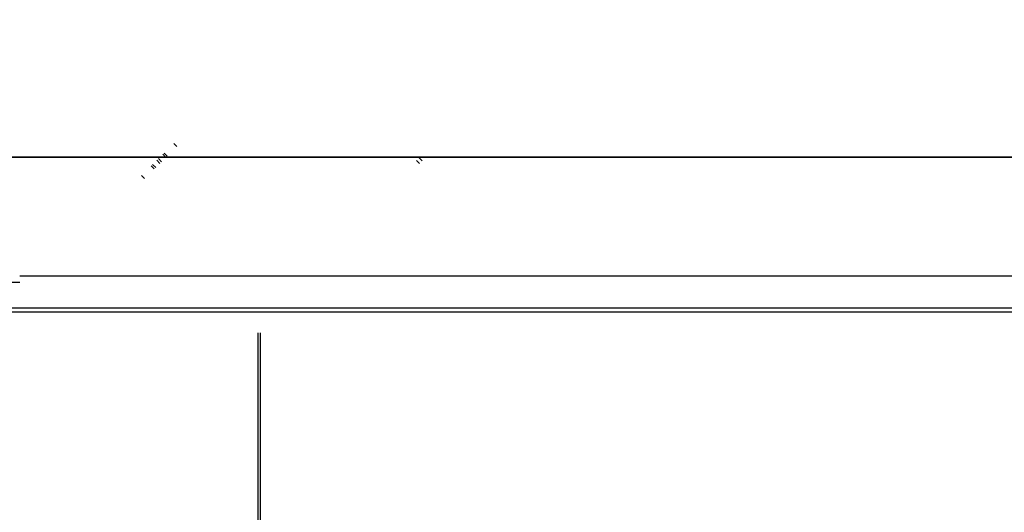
# Model space of a CAD drawing. Header units: millimetres. Extents: x -1690 to 192, y -898 to 54.
# Tile 139 of 256: x -1526 to -1220, y -111 to 43. Entities that reach past the tile are written whole.
import ezdxf

# ---------------------------------------------------------------- set-up
doc = ezdxf.new("R2010")
doc.units = ezdxf.units.MM
doc.header["$MEASUREMENT"] = 0
doc.layers.add('OVIDIO 186x93x72h', color=7, linetype='Continuous')

msp = doc.modelspace()

# ---------------------------------------------------------------- linework, layer by layer
at = {"layer": 'OVIDIO 186x93x72h', "extrusion": (0, 1, 0)}
for points in [[(1663.791935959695, 716.9884583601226), (749.1110923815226, 716.9884583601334)], [(1663.790552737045, 717.3330877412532), (749.1110923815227, 717.333087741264)], [(749.1110923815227, 718.8735819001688), (1663.790552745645, 718.8735819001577)], [(749.1110923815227, 717.3735818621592), (1663.790552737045, 717.373581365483)], [(1663.790552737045, 717.373581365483), (749.1110923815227, 717.3735818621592)], [(1663.790552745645, 718.8735819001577), (749.1110923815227, 718.8735819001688)], [(749.1110923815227, 715.0847275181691), (1663.411021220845, 715.0847275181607)], [(1663.411021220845, 715.0847275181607), (749.1110923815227, 715.0847275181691)], [(749.1110923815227, 695.6701377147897), (1591.13520233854, 695.6701377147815)], [(749.1110923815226, 697.0117785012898), (1591.135202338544, 697.0117785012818)], [(1525.689172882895, 676.2555479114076), (749.1110923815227, 676.2555479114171)], [(749.1110923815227, 676.2555479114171), (1525.689172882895, 676.2555479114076)], [(749.1110923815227, 677.5971886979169), (1525.689172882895, 677.5971886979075)], [(1525.689172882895, 677.5971886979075), (749.1110923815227, 677.5971886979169)], [(1588.938207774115, 679.6096498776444), (1525.689172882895, 679.6096498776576)], [(1525.689172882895, 679.6096498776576), (1588.938207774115, 679.6096498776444)], [(1525.689172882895, 678.9388294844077), (1588.938207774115, 678.9388294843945)], [(1588.938207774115, 678.9388294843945), (1525.689172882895, 678.9388294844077)], [(1525.689172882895, 677.8207954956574), (749.1110923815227, 677.8207954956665)], [(749.1110923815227, 677.8207954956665), (1525.689172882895, 677.8207954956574)], [(749.1110923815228, 676.1470356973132), (1525.689172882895, 676.1470356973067)], [(1525.689172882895, 677.1499751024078), (749.1110923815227, 677.1499751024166)], [(749.1110923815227, 677.1499751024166), (1525.689172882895, 677.1499751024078)], [(688.7334783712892, 658.0307010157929), (1449.678822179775, 658.0307010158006)], [(688.7334783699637, 659.2038348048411), (1449.678641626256, 659.2038348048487)], [(749.1110923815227, 715.9639765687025), (1577.444114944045, 715.9639765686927)], [(1577.444114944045, 715.9639765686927), (749.1110923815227, 715.9639765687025)], [(1577.444114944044, 715.293156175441), (749.1110923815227, 715.2931561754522)], [(749.1110923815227, 715.2931561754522), (1577.444114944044, 715.293156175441)], [(749.1110923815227, 715.8735819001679), (1576.039620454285, 715.8735819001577)], [(1576.039620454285, 715.8735819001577), (749.1110923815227, 715.8735819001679)], [(749.1110923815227, 717.3735819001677), (1576.039620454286, 717.3735819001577)], [(1576.039620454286, 717.3735819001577), (749.1110923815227, 717.3735819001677)], [(1566.680975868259, 715.873581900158), (749.1110923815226, 715.8735819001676)], [(1566.680975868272, 717.3735819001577), (749.1110923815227, 717.3735819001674)], [(749.1110923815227, 715.8735819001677), (1552.270413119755, 715.8735819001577)], [(749.1110923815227, 717.3735819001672), (1552.270413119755, 717.3735819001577)], [(1552.270413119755, 715.8735819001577), (749.1110923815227, 715.8735819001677)], [(1552.270413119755, 716.6235819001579), (749.1110923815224, 716.6235819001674)], [(1552.270413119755, 717.3735819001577), (749.1110923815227, 717.3735819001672)]]:
    msp.add_lwpolyline(points, dxfattribs=at)
at = {"layer": 'OVIDIO 186x93x72h', "extrusion": (7.538766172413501e-07, 0.9999999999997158, 0)}
for points in [[(749.1111233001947, 716.4277468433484), (1663.411052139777, 716.4263683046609)], [(1663.411052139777, 716.4263683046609), (749.1111233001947, 716.4277468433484)]]:
    msp.add_lwpolyline(points, dxfattribs=at)
at = {"layer": 'OVIDIO 186x93x72h', "extrusion": (0.2028516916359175, -0.1089792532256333, 0.9731262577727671)}
for points in [[(-751.1004609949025, 1609.817011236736), (-751.1004609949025, 1449.161166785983)], [(-751.1004609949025, 1449.161166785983), (-751.1004609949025, 1609.817011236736)]]:
    msp.add_lwpolyline(points, dxfattribs=at)
at = {"layer": 'OVIDIO 186x93x72h', "extrusion": (0.2653523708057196, 0.8812743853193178, -0.3910800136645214)}
msp.add_lwpolyline([(1487.276842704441, 451.5151703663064), (1445.409127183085, 397.1359394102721)], dxfattribs=at)
at = {"layer": 'OVIDIO 186x93x72h', "extrusion": (0.8812743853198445, 0.2653523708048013, 0.3910800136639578)}
msp.add_lwpolyline([(431.5871632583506, 1135.250318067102), (473.4548658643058, 1189.629532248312)], dxfattribs=at)
at = {"layer": 'OVIDIO 186x93x72h'}
for points in [[(-1477.818342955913, 4.262747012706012), (-1476.856638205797, 3.301042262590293)], [(-1481.174986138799, 0.8646137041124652), (-1480.21330831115, -0.0970641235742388)], [(-1479.864232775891, 0.2934476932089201), (-1480.825937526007, 1.255152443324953)], [(-1484.806730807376, -2.725640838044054), (-1483.84502605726, -3.687345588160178)], [(-1483.412982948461, -3.296738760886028), (-1484.374660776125, -2.335060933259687)], [(-1483.034229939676, -0.9946300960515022), (-1482.072552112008, -1.956307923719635)], [(-1481.55373914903, -1.4374949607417), (-1482.515416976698, -0.4758171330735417)], [(-1401.431808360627, -2.018524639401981), (-1402.341050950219, -1.109282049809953)], [(-1401.512758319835, -0.2809894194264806), (-1400.603515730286, -1.190232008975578)], [(-1486.852620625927, -6.694940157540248), (-1487.814325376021, -5.733235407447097)], [(-1588.938207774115, -38.88054801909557), (-1525.689172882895, -38.88054801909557)], [(-749.1110923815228, -37.02620072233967), (-1525.689172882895, -37.02620072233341)], [(-1588.010133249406, -46.85109570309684), (-749.1110923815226, -46.85109570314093)], [(-1588.010133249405, -48.19273648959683), (-749.1110923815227, -48.19273648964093)], [(-1451.619973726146, -54.64792391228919), (-1451.619973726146, -388.0715647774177)], [(-1450.894937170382, -54.64771263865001), (-1450.894937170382, -388.0715647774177)]]:
    msp.add_lwpolyline(points, dxfattribs=at)
at = {"layer": 'OVIDIO 186x93x72h', "extrusion": (1, 0, 0)}
for points in [[(-32.30445016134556, 678.0901526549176), (-32.97527055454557, 679.4317934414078)], [(-32.97527055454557, 679.4317934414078), (-32.30445016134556, 678.0901526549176)], [(-32.30445016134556, 678.0901526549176), (-35.97365964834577, 676.2555479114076)], [(-35.97365964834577, 676.2555479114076), (-32.30445016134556, 678.0901526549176)], [(-36.30906984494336, 676.9263683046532), (-32.63986035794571, 678.7609730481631)], [(-32.97527055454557, 679.4317934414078), (-36.64448004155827, 677.5971886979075)], [(-36.64448004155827, 677.5971886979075), (-32.97527055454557, 679.4317934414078)], [(-34.13905490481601, 677.1728502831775), (-34.8098752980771, 678.5144910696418)], [(-35.97365964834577, 676.2555479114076), (-36.64448004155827, 677.5971886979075)], [(-36.64448004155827, 677.5971886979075), (-35.97365964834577, 676.2555479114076)], [(-35.97365964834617, 676.2555479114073), (-36.01358531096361, 676.2361359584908), (-36.05429644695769, 676.2174525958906), (-36.09577829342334, 676.1995338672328), (-36.13801419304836, 676.1824157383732), (-36.18098556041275, 676.166133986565), (-36.22467185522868, 676.1507240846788), (-36.26905056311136, 676.1362210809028), (-36.31409718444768, 676.1226594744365), (-36.35978523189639, 676.1100730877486), (-36.40608623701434, 676.0984949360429), (-36.4529697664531, 676.0879570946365), (-36.50040344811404, 676.0784905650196), (-36.54835300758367, 676.0701251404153), (-36.59678231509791, 676.0628892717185), (-36.64565344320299, 676.0568099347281), (-36.69492673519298, 676.0519124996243), (-36.74456088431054, 676.0482206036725), (-36.79451302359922, 676.0457560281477), (-36.84473882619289, 676.0445385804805), (-36.89519261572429, 676.0445859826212), (-36.94582748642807, 676.0459137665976), (-36.99659543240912, 676.0485351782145), (-37.04744748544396, 676.0524610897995), (-37.09833386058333, 676.057699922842), (-37.14920410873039, 676.0642575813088), (-37.20000727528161, 676.0721373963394), (-37.25069206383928, 676.0813400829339), (-37.30120700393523, 676.0918637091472), (-37.35150062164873, 676.1037036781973), (-37.4015216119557, 676.1168527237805), (-37.45121901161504, 676.1313009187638), (-37.50054237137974, 676.1470356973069), (-37.54944192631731, 676.1640418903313), (-37.59786876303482, 676.1823017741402), (-37.64577498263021, 676.201795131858), (-37.69311385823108, 676.222499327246), (-37.7398399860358, 676.2443893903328), (-37.78590942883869, 676.2674381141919), (-37.83127985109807, 676.2916161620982), (-37.87591064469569, 676.3168921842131), (-37.91976304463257, 676.3432329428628), (-37.96280023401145, 676.3706034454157), (-38.00498743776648, 676.3989670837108), (-38.04629200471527, 676.428285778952), (-38.08668347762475, 676.4585201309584), (-38.12613365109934, 676.4896295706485), (-38.16461661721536, 676.5215725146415), (-38.20210879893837, 676.5543065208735), (-38.23858897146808, 676.5877884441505), (-38.27403827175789, 676.621974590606), (-38.30844019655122, 676.656820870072), (-38.34178058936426, 676.6922829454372), (-38.37404761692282, 676.7283163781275), (-38.4052317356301, 676.7648767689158), (-38.435325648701, 676.8019198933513), (-38.46432425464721, 676.8394018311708), (-38.49222458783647, 676.8772790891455), (-38.51902575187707, 676.9155087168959), (-38.54472884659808, 676.9540484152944), (-38.5693368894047, 676.9928566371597), (-38.5928547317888, 677.0318926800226), (-38.61528897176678, 677.0711167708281), (-38.63664786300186, 677.1104901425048), (-38.65694122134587, 677.1499751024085)], [(-38.65694122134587, 677.1499751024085), (-38.63664786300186, 677.1104901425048), (-38.61528897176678, 677.0711167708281), (-38.5928547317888, 677.0318926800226), (-38.5693368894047, 676.9928566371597), (-38.54472884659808, 676.9540484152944), (-38.51902575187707, 676.9155087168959), (-38.49222458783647, 676.8772790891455), (-38.46432425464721, 676.8394018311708), (-38.435325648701, 676.8019198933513), (-38.4052317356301, 676.7648767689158), (-38.37404761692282, 676.7283163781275), (-38.34178058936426, 676.6922829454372), (-38.30844019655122, 676.656820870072), (-38.27403827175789, 676.621974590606), (-38.23858897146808, 676.5877884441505), (-38.20210879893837, 676.5543065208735), (-38.16461661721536, 676.5215725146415), (-38.12613365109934, 676.4896295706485), (-38.08668347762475, 676.4585201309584), (-38.04629200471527, 676.428285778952), (-38.00498743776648, 676.3989670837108), (-37.96280023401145, 676.3706034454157), (-37.91976304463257, 676.3432329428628), (-37.87591064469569, 676.3168921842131), (-37.83127985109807, 676.2916161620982), (-37.78590942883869, 676.2674381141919), (-37.7398399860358, 676.2443893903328), (-37.69311385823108, 676.222499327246), (-37.64577498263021, 676.201795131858), (-37.59786876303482, 676.1823017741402), (-37.54944192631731, 676.1640418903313), (-37.50054237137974, 676.1470356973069), (-37.45121901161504, 676.1313009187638), (-37.4015216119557, 676.1168527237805), (-37.35150062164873, 676.1037036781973), (-37.30120700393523, 676.0918637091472), (-37.25069206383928, 676.0813400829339), (-37.20000727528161, 676.0721373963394), (-37.14920410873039, 676.0642575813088), (-37.09833386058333, 676.057699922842), (-37.04744748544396, 676.0524610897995), (-36.99659543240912, 676.0485351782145), (-36.94582748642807, 676.0459137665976), (-36.89519261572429, 676.0445859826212), (-36.84473882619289, 676.0445385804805), (-36.79451302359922, 676.0457560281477), (-36.74456088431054, 676.0482206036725), (-36.69492673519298, 676.0519124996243), (-36.64565344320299, 676.0568099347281), (-36.59678231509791, 676.0628892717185), (-36.54835300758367, 676.0701251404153), (-36.50040344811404, 676.0784905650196), (-36.4529697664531, 676.0879570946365), (-36.40608623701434, 676.0984949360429), (-36.35978523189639, 676.1100730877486), (-36.31409718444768, 676.1226594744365), (-36.26905056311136, 676.1362210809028), (-36.22467185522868, 676.1507240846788), (-36.18098556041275, 676.166133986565), (-36.13801419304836, 676.1824157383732), (-36.09577829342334, 676.1995338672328), (-36.05429644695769, 676.2174525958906), (-36.01358531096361, 676.2361359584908), (-35.97365964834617, 676.2555479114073)], [(-37.97006658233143, 676.3753784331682), (-36.42087324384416, 677.1499751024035)], [(-36.64448004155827, 677.5971886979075), (-36.65364362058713, 677.5927230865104), (-36.66290995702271, 677.5884390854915), (-36.67227364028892, 677.5843401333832), (-36.68172910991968, 677.5804294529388), (-36.69127066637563, 677.5767100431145), (-36.70089248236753, 677.5731846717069), (-36.71058861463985, 677.569855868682), (-36.72035301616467, 677.5667259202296), (-36.73017954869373, 677.563796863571), (-36.74006199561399, 677.5610704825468), (-36.74999407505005, 677.5585483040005), (-36.75996945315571, 677.5562315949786), (-36.7699817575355, 677.554121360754), (-36.78002459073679, 677.5522183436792), (-36.79009154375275, 677.5505230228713), (-36.80017620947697, 677.5490356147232), (-36.80922909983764, 677.5478786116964), (-36.81835348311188, 677.5468818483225), (-36.82754548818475, 677.546048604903), (-36.8368010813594, 677.5453820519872), (-36.84611606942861, 677.5448852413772), (-36.85548610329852, 677.5445610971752), (-36.86490668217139, 677.5444124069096), (-36.87437315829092, 677.5444418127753), (-36.8838807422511, 677.5446518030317), (-36.89342450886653, 677.5450447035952), (-36.90299940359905, 677.545622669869), (-36.91260024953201, 677.5463876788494), (-36.92222175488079, 677.5473415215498), (-36.93185852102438, 677.5484857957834), (-36.94150505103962, 677.5498218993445), (-36.95115575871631, 677.5513510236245), (-36.96080497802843, 677.5530741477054), (-36.97044697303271, 677.55499203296), (-36.98007594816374, 677.5571052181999), (-36.98968605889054, 677.5594140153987), (-36.99927142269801, 677.5619185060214), (-37.00882613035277, 677.5646185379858), (-37.0183442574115, 677.5675137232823), (-37.02781987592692, 677.5706034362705), (-37.03724706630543, 677.5738868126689), (-37.04661992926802, 677.5773627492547), (-37.05593259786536, 677.5810299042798), (-37.06517924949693, 677.5848866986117), (-37.07435411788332, 677.5889313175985), (-37.08345150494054, 677.5931617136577), (-37.09246579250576, 677.597575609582), (-37.10139145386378, 677.6021705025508), (-37.11022306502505, 677.6069436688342), (-37.11895531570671, 677.6118921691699), (-37.12758301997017, 677.6170128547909), (-37.1361011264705, 677.6223023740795), (-37.14450472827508, 677.6277571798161), (-37.15278907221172, 677.6333735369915), (-37.16094956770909, 677.6391475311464), (-37.16898179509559, 677.6450750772), (-37.17688151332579, 677.6511519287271), (-37.18464466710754, 677.6573736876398), (-37.19226739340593, 677.6637358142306), (-37.1997460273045, 677.6702336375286), (-37.2070771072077, 677.6768623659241), (-37.21425737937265, 677.6836170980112), (-37.22128380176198, 677.6904928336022), (-37.22815354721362, 677.6974844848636), (-37.23486400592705, 677.7045868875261), (-37.24141278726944, 677.7117948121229), (-37.24779772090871, 677.719102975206), (-37.25401685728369, 677.7265060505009), (-37.26006846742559, 677.7339986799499), (-37.26595104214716, 677.7415754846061), (-37.27166329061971, 677.7492310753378), (-37.27720413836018, 677.7569600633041), (-37.28257272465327, 677.7647570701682), (-37.28776839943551, 677.7726167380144), (-37.29279071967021, 677.7805337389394), (-37.2976394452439, 677.7885027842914), (-37.30231453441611, 677.7965186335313), (-37.30681613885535, 677.8045761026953), (-37.31114459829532, 677.8126700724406), (-37.31530043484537, 677.8207954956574)], [(-37.31530043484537, 677.8207954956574), (-37.31114459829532, 677.8126700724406), (-37.30681613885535, 677.8045761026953), (-37.30231453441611, 677.7965186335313), (-37.2976394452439, 677.7885027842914), (-37.29279071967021, 677.7805337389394), (-37.28776839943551, 677.7726167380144), (-37.28257272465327, 677.7647570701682), (-37.27720413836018, 677.7569600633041), (-37.27166329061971, 677.7492310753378), (-37.26595104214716, 677.7415754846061), (-37.26006846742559, 677.7339986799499), (-37.25401685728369, 677.7265060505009), (-37.24779772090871, 677.719102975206), (-37.24141278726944, 677.7117948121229), (-37.23486400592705, 677.7045868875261), (-37.22815354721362, 677.6974844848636), (-37.22128380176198, 677.6904928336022), (-37.21425737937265, 677.6836170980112), (-37.2070771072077, 677.6768623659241), (-37.1997460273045, 677.6702336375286), (-37.19226739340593, 677.6637358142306), (-37.18464466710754, 677.6573736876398), (-37.17688151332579, 677.6511519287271), (-37.16898179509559, 677.6450750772), (-37.16094956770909, 677.6391475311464), (-37.15278907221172, 677.6333735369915), (-37.14450472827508, 677.6277571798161), (-37.1361011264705, 677.6223023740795), (-37.12758301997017, 677.6170128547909), (-37.11895531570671, 677.6118921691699), (-37.11022306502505, 677.6069436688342), (-37.10139145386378, 677.6021705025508), (-37.09246579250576, 677.597575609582), (-37.08345150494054, 677.5931617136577), (-37.07435411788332, 677.5889313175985), (-37.06517924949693, 677.5848866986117), (-37.05593259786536, 677.5810299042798), (-37.04661992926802, 677.5773627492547), (-37.03724706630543, 677.5738868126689), (-37.02781987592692, 677.5706034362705), (-37.0183442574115, 677.5675137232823), (-37.00882613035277, 677.5646185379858), (-36.99927142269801, 677.5619185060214), (-36.98968605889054, 677.5594140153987), (-36.98007594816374, 677.5571052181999), (-36.97044697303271, 677.55499203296), (-36.96080497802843, 677.5530741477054), (-36.95115575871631, 677.5513510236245), (-36.94150505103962, 677.5498218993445), (-36.93185852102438, 677.5484857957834), (-36.92222175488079, 677.5473415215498), (-36.91260024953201, 677.5463876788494), (-36.90299940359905, 677.545622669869), (-36.89342450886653, 677.5450447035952), (-36.8838807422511, 677.5446518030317), (-36.87437315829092, 677.5444418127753), (-36.86490668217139, 677.5444124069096), (-36.85548610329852, 677.5445610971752), (-36.84611606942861, 677.5448852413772), (-36.8368010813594, 677.5453820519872), (-36.82754548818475, 677.546048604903), (-36.81835348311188, 677.5468818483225), (-36.80922909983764, 677.5478786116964), (-36.80017620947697, 677.5490356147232), (-36.79009154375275, 677.5505230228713), (-36.78002459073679, 677.5522183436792), (-36.7699817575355, 677.554121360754), (-36.75996945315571, 677.5562315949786), (-36.74999407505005, 677.5585483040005), (-36.74006199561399, 677.5610704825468), (-36.73017954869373, 677.563796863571), (-36.72035301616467, 677.5667259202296), (-36.71058861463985, 677.569855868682), (-36.70089248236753, 677.5731846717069), (-36.69127066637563, 677.5767100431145), (-36.68172910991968, 677.5804294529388), (-36.67227364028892, 677.5843401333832), (-36.66290995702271, 677.5884390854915), (-36.65364362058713, 677.5927230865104), (-36.64448004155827, 677.5971886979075)], [(-37.762514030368, 677.5971886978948), (-36.9879173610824, 676.0479953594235)], [(-37.31530043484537, 677.8207954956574), (-38.20972762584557, 679.6096498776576)], [(-38.65694122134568, 677.1499751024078), (-37.31530043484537, 677.8207954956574)], [(-37.31530043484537, 677.8207954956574), (-38.65694122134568, 677.1499751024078)], [(-38.20972762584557, 679.6096498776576), (-37.31530043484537, 677.8207954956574)], [(-39.10415481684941, 678.0444022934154), (-37.76251403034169, 678.71522268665)], [(-38.88054801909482, 679.274239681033), (-37.9861208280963, 677.4853852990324)], [(-38.20972762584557, 679.6096498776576), (-39.55136841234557, 678.9388294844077)], [(-39.55136841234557, 678.9388294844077), (-38.20972762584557, 679.6096498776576)], [(-39.55136841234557, 678.9388294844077), (-38.65694122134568, 677.1499751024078)], [(-38.65694122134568, 677.1499751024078), (-39.55136841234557, 678.9388294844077)], [(-71.2911963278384, 665.9619460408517), (-71.2911963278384, 667.3573640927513)], [(-73.80854978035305, 667.3573640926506), (-73.80854978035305, 665.9619460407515)]]:
    msp.add_lwpolyline(points, dxfattribs=at)

doc.saveas('drawing.dxf')
